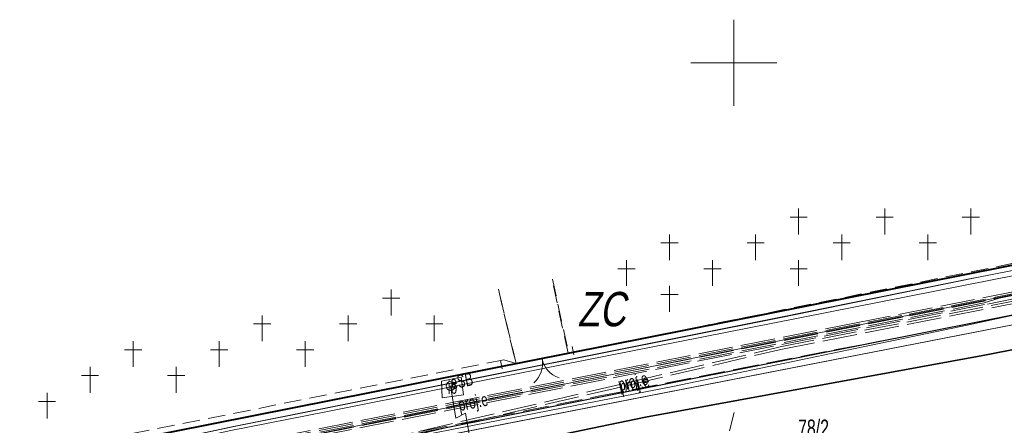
# Model space of a CAD drawing. Header units: metres. Extents: x 6567444 to 13135881, y 5574237 to 11149086.
# Tile 182 of 191: x 6567859 to 6567916, y 5574579 to 5574602. Entities that reach past the tile are written whole.
import ezdxf
from ezdxf.enums import TextEntityAlignment as Align

# ---------------------------------------------------------------- set-up
doc = ezdxf.new("R2010")
doc.units = ezdxf.units.M
for name, pattern in [('L_0_03', [1, 0.5, -0.5]), ('L_0_04', [1.5, 1, -0.5]), ('L_0_06', [2, 1.5, -0.5]), ('L_2_50', [2.5, 2, -0.5])]:
    doc.linetypes.add(name, pattern=pattern)
for name, color, linetype, lineweight in [('EGB_DzialkaEwidencyjna', 7, 'Continuous', 18), ('EGB_Klasouzytek', 92, 'Continuous', 18), ('EGB_KonturUzytkuGruntowego', 92, 'Continuous', 18), ('GES_InneUrzadzeniaTowarzyszace_P', 7, 'Continuous', 18), ('GES_PrzewodElektroenergetyczny', 1, 'Continuous', 18), ('GES_PrzewodElektroenergetyczny_Projektowany', 7, 'Continuous', 18), ('GES_PrzewodKanalizacyjny_Projektowany', 7, 'Continuous', 18), ('KR_ObiektKarto', 7, 'Continuous', 18), ('MP_LINIE_REGULAC', 135, 'Continuous', 40), ('OT_Budowle', 7, 'Continuous', 18), ('OT_Komunikacja', 7, 'Continuous', 18), ('OT_Ogrodzenia', 7, 'Continuous', 18), ('OT_ZagospodarowanieTerenu', 7, 'Continuous', 18), ('PARSI', 7, 'Continuous', 20)]:
    doc.layers.add(name, color=color, linetype=linetype, lineweight=lineweight)
doc.styles.get("Standard").update_dxf_attribs({"font": 'arial.ttf'})

# ---------------------------------------------------------------- blocks, each defined once
blk = doc.blocks.new('OTZC_S')
at = {"color": 0, "linetype": 'Continuous', "lineweight": 18, "flags": 128}
for points in [[(0, 3), (0, 0)], [(-1, 2), (1, 2)]]:
    blk.add_lwpolyline(points, dxfattribs=at)
blk = doc.blocks.new('L_0_29_1')
at = {"color": 0, "linetype": 'Continuous', "lineweight": 13, "flags": 128}
blk.add_lwpolyline([(0, -0.5), (0, 0.5)], dxfattribs=at)
blk = doc.blocks.new('L_0_29_2')
at = {"color": 0, "linetype": 'Continuous', "lineweight": 13, "flags": 128}
blk.add_lwpolyline([(0, 0.5), (0, -0.5)], dxfattribs=at)
blk = doc.blocks.new('L_2_20_3')
at = {"color": 0, "linetype": 'Continuous', "lineweight": 13}
for centre, start, end in [((-3, 0), 299.9816, 0), ((3, 0), 180, 240.0184)]:
    blk.add_arc(centre, 3, start, end, dxfattribs=at)
blk = doc.blocks.new('other_SUPY')
at = {"color": 0, "linetype": 'Continuous', "lineweight": 18, "flags": 128}
for points in [[(-1.2, 7), (-2.1, 6.4)], [(0, 0), (0, 3.8), (-1.2, 3.4), (-1.2, 7)], [(-1.2, 7), (-0.4, 6.4)]]:
    blk.add_lwpolyline(points, dxfattribs=at)
at = {"color": 0, "linetype": 'Continuous', "lineweight": 18}
blk.add_circle((0, 0), 0.51, dxfattribs=at)
blk = doc.blocks.new('mzsk')
at = {"layer": 'PARSI', "color": 0}
for p, q in [((0, -5), (0, 5)), ((5, 0), (-5, 0))]:
    blk.add_line(p, q, dxfattribs=at)
blk = doc.blocks.new('_MDCP')
at = {"layer": 'EGB_DzialkaEwidencyjna', "linetype": 'CONTINUOUS', "lineweight": 18}
for p, q in [((6567927.24, 5574590.43), (6567941.268, 5574593.214)), ((6567844.36, 5574573.98), (6567927.24, 5574590.43)), ((6567848.19, 5574557.83), (6567844.36, 5574573.98)), ((6567870.09, 5574563.29), (6567848.19, 5574557.83))]:
    blk.add_line(p, q, dxfattribs=at)
at = {"layer": 'EGB_Klasouzytek', "lineweight": 18}
for points in [[(6567848.19, 5574557.83), (6567844.36, 5574573.98), (6567927.24, 5574590.43), (6567941.268, 5574593.214)], [(6567927.24, 5574590.43), (6567844.36, 5574573.98), (6567843.24, 5574578.729)]]:
    blk.add_lwpolyline(points, dxfattribs=at)
at = {"layer": 'EGB_KonturUzytkuGruntowego', "linetype": 'L_0_03', "lineweight": 18}
for points in [[(6567801.199, 5574570.822), (6567802.86, 5574569.02), (6567804.83, 5574568.19), (6567806.57, 5574567.77), (6567808.43, 5574567.42), (6567810.41, 5574567.57), (6567821.43, 5574569.65), (6567844.36, 5574573.98), (6567927.24, 5574590.43), (6567941.268, 5574593.214)], [(6567941.268, 5574593.214), (6567927.24, 5574590.43), (6567844.36, 5574573.98), (6567843.24, 5574578.729)]]:
    blk.add_lwpolyline(points, dxfattribs=at)
at = {"layer": 'GES_PrzewodElektroenergetyczny', "color": 1, "linetype": 'Continuous', "lineweight": 18}
for points in [[(6567854.441, 5574575.414), (6567856.874, 5574575.978), (6567862.006, 5574576.919), (6567870.963, 5574578.849), (6567902.742, 5574585.189), (6567914.018, 5574587.483), (6567941.332, 5574592.856)], [(6567941.38, 5574592.595), (6567902.361, 5574584.882), (6567889.885, 5574582.404), (6567876.293, 5574579.69), (6567870.773, 5574578.604), (6567862.051, 5574576.703), (6567858.921, 5574575.516)], [(6567843.851, 5574572.022), (6567846.504, 5574572.507), (6567904.056, 5574584.117), (6567941.577, 5574591.503)], [(6567941.7, 5574590.826), (6567913.546, 5574584.736), (6567896.457, 5574581.162), (6567869.797, 5574575.977), (6567836.168, 5574569.49), (6567832.242, 5574569.66), (6567816.374, 5574566.316), (6567813.013, 5574566.911), (6567806.73, 5574571.862)], [(6567880.97, 5574577.88), (6567941.889, 5574589.782)], [(6567880.97, 5574577.88), (6567941.889, 5574589.782)], [(6567881.006, 5574577.874), (6567941.891, 5574589.768)]]:
    blk.add_lwpolyline(points, dxfattribs=at)
at = {"layer": 'GES_PrzewodElektroenergetyczny', "color": 1, "linetype": 'Continuous', "lineweight": 18, "flags": 128}
blk.add_lwpolyline([(6567854.412, 5574575.421), (6567856.845, 5574575.984), (6567861.976, 5574576.925), (6567870.933, 5574578.855), (6567902.711, 5574585.194), (6567913.987, 5574587.488)], dxfattribs=at)
at = {"layer": 'GES_PrzewodElektroenergetyczny_Projektowany', "color": 1, "linetype": 'L_2_50', "lineweight": 18}
for points in [[(6567835.82, 5574577.334), (6567836.49, 5574576.76), (6567840.91, 5574573.83), (6567846.45, 5574572.91), (6567907.11, 5574584.87), (6567938.68, 5574591.1), (6567941.548, 5574591.666)], [(6567941.601, 5574591.372), (6567938.76, 5574590.8), (6567914.57, 5574585.93), (6567846.504, 5574572.507), (6567844.52, 5574571.99), (6567821.82, 5574566.24), (6567812.21, 5574565.66), (6567801.39, 5574565.29), (6567790.924, 5574562.714)], [(6567835.57, 5574577.287), (6567836.36, 5574576.61), (6567840.84, 5574573.64), (6567846.51, 5574572.71), (6567910.21, 5574585.28), (6567938.72, 5574590.9), (6567941.584, 5574591.465)], [(6567835.687, 5574577.309), (6567836.42, 5574576.68), (6567840.87, 5574573.74), (6567846.47, 5574572.81), (6567910.19, 5574585.38), (6567938.7, 5574591), (6567941.566, 5574591.566)], [(6567836.71, 5574574.06), (6567839.44, 5574572.75), (6567846.51, 5574571.6), (6567864.66, 5574574.57), (6567902.69, 5574583.47), (6567941.64, 5574591.154)], [(6567836.75, 5574573.88), (6567839.39, 5574572.61), (6567846.51, 5574571.44), (6567864.69, 5574574.42), (6567902.72, 5574583.32), (6567941.668, 5574591.002)], [(6567835.437, 5574577.262), (6567836.29, 5574576.53), (6567840.8, 5574573.55), (6567846.51, 5574572.61), (6567914.55, 5574586.03), (6567915.66, 5574586.39)]]:
    blk.add_lwpolyline(points, dxfattribs=at)
at = {"layer": 'GES_PrzewodKanalizacyjny_Projektowany', "color": 36, "linetype": 'L_0_06', "lineweight": 18, "flags": 128}
blk.add_lwpolyline([(6567898.27, 5574572.78), (6567900.01, 5574579.66)], dxfattribs=at)
at = {"layer": 'MP_LINIE_REGULAC', "linetype": 'Continuous'}
blk.add_lwpolyline([(6567844.36, 5574573.98), (6567934.21, 5574591.81), (6567941.275, 5574593.175)], dxfattribs=at)
at = {"layer": 'OT_Budowle', "color": 7, "linetype": 'Continuous', "lineweight": 18, "flags": 128}
blk.add_lwpolyline([(6567884.15, 5574581.72), (6567884.3, 5574580.68), (6567883.06, 5574580.52), (6567883.01, 5574581.48)], close=True, dxfattribs=at)
at = {"layer": 'OT_Komunikacja', "color": 7, "linetype": 'L_0_06', "lineweight": 18}
blk.add_lwpolyline([(6567874.02, 5574577.02), (6567892.11, 5574580.6), (6567914.54, 5574585), (6567931.33, 5574588.39), (6567941.764, 5574590.47)], dxfattribs=at)
at = {"layer": 'OT_Komunikacja', "color": 7, "linetype": 'Continuous', "lineweight": 25}
blk.add_lwpolyline([(6567854.93, 5574573.143), (6567914.54, 5574585), (6567921.452, 5574586.376), (6567931.33, 5574588.39), (6567941.764, 5574590.47)], dxfattribs=at)
at = {"layer": 'OT_Komunikacja', "color": 7, "linetype": 'L_0_04', "lineweight": 18}
blk.add_lwpolyline([(6567889.458, 5574587.422), (6567890.398, 5574583.101), (6567887.344, 5574582.505), (6567886.321, 5574586.832)], dxfattribs=at)
at = {"layer": 'OT_Komunikacja', "color": 7, "linetype": 'Continuous', "lineweight": 35, "flags": 128}
blk.add_lwpolyline([(6567855.267, 5574571.468), (6567876.105, 5574575.485), (6567894.87, 5574579.39), (6567914.46, 5574582.98), (6567929.09, 5574585.82)], dxfattribs=at)
at = {"layer": 'OT_Ogrodzenia', "linetype": 'CONTINUOUS', "lineweight": 18}
blk.add_line((6567887.344, 5574582.505), (6567890.367, 5574583.106), dxfattribs=at)
at = {"layer": 'OT_ZagospodarowanieTerenu', "color": 7, "linetype": 'L_0_04', "lineweight": 18}
for points in [[(6567941.236, 5574593.386), (6567890.367, 5574583.106), (6567889.432, 5574587.417)], [(6567886.318, 5574586.832), (6567887.344, 5574582.505), (6567886.63, 5574582.72), (6567844.08, 5574574.29), (6567843.09, 5574578.701)]]:
    blk.add_lwpolyline(points, dxfattribs=at)
at = {"layer": 'GES_InneUrzadzeniaTowarzyszace_P', "linetype": 'Continuous', "xscale": 0.4999999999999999, "yscale": 0.4999999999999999, "zscale": 0.5, "rotation": 189.506367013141}
blk.add_blockref('other_SUPY', (6567883.543, 5574581.201), dxfattribs=at)
at = {"layer": 'KR_ObiektKarto', "linetype": 'Continuous', "xscale": 0.5, "yscale": 0.5, "zscale": 0.5}
for p in [(6567903.765, 5574590.019), (6567908.765, 5574590.019), (6567913.765, 5574590.019), (6567896.265, 5574588.519), (6567901.265, 5574588.519), (6567906.265, 5574588.519), (6567911.265, 5574588.519), (6567893.765, 5574587.019), (6567898.765, 5574587.019), (6567903.765, 5574587.019), (6567896.265, 5574585.519), (6567880.096, 5574585.309), (6567872.596, 5574583.809), (6567877.596, 5574583.809), (6567882.596, 5574583.809), (6567865.096, 5574582.309), (6567870.096, 5574582.309), (6567875.096, 5574582.309), (6567862.596, 5574580.809), (6567867.596, 5574580.809), (6567860.096, 5574579.309)]:
    blk.add_blockref('OTZC_S', p, dxfattribs=at)
at = {"layer": 'OT_Budowle', "color": 7, "linetype": 'Continuous', "xscale": 0.5, "yscale": 0.5, "zscale": 0.5}
for name, p, rotation in [('L_0_29_1', (6567890.66, 5574583.26), 11.3), ('L_0_29_2', (6567886.49, 5574582.44), 191.35)]:
    blk.add_blockref(name, p, dxfattribs=dict(at, rotation=rotation))
at = {"layer": 'OT_Ogrodzenia', "color": 7, "linetype": 'Continuous', "xscale": 0.5, "yscale": 0.5, "zscale": 0.5, "rotation": 11.24}
blk.add_blockref('L_2_20_3', (6567888.855, 5574582.805), dxfattribs=at)
at = {"layer": 'PARSI', "xscale": 0.5, "yscale": 0.5, "zscale": 0.5, "rotation": 1.16962990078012e-09}
blk.add_blockref('mzsk', (6567900, 5574600), dxfattribs=at)
at = {"layer": 'EGB_DzialkaEwidencyjna', "lineweight": 20, "width": 0.66}
blk.add_text('78/2', height=1, dxfattribs=at).set_placement((6567904.63, 5574578.75), align=Align.MIDDLE_CENTER)
at = {"layer": 'GES_PrzewodElektroenergetyczny', "color": 1, "lineweight": 15, "width": 0.66}
blk.add_text('eSB', height=0.75, rotation=-348.7, dxfattribs=at).set_placement((6567884.189, 5574581.499), align=Align.MIDDLE_CENTER)
at = {"layer": 'GES_PrzewodElektroenergetyczny_Projektowany', "color": 1, "lineweight": 15, "width": 0.66}
for rotation, p in [(-346.8, (6567894.138, 5574581.469)), (-346.8, (6567894.233, 5574581.334)), (-348.8, (6567884.846, 5574580.275))]:
    blk.add_text('proj.e', height=0.75, rotation=rotation, dxfattribs=at).set_placement(p, align=Align.MIDDLE_CENTER)
at = {"layer": 'MP_LINIE_REGULAC', "linetype": 'Continuous', "oblique": 10, "width": 0.75}
blk.add_text('ZC', height=2, dxfattribs=at).set_placement((6567890.921, 5574584.671))
at = {"layer": 'OT_Budowle', "color": 7, "lineweight": 15, "width": 0.66}
blk.add_text('ib', height=0.75, dxfattribs=at).set_placement((6567883.655, 5574581.12), align=Align.MIDDLE_CENTER)
blk = doc.blocks.new('GE.I.6640.1.468.2024_MDCP_dodatkowe pomiary_12.03.2026')
at = {"layer": 'EGB_DzialkaEwidencyjna', "linetype": 'CONTINUOUS', "lineweight": 18}
for p, q in [((6567927.24, 5574590.43), (6567941.268, 5574593.214)), ((6567844.36, 5574573.98), (6567927.24, 5574590.43)), ((6567848.19, 5574557.83), (6567844.36, 5574573.98)), ((6567870.09, 5574563.29), (6567848.19, 5574557.83))]:
    blk.add_line(p, q, dxfattribs=at)
at = {"layer": 'EGB_Klasouzytek', "lineweight": 18}
for points in [[(6567848.19, 5574557.83), (6567844.36, 5574573.98), (6567927.24, 5574590.43), (6567941.268, 5574593.214)], [(6567927.24, 5574590.43), (6567844.36, 5574573.98), (6567843.24, 5574578.729)]]:
    blk.add_lwpolyline(points, dxfattribs=at)
at = {"layer": 'EGB_KonturUzytkuGruntowego', "linetype": 'L_0_03', "lineweight": 18}
for points in [[(6567801.199, 5574570.822), (6567802.86, 5574569.02), (6567804.83, 5574568.19), (6567806.57, 5574567.77), (6567808.43, 5574567.42), (6567810.41, 5574567.57), (6567821.43, 5574569.65), (6567844.36, 5574573.98), (6567927.24, 5574590.43), (6567941.268, 5574593.214)], [(6567941.268, 5574593.214), (6567927.24, 5574590.43), (6567844.36, 5574573.98), (6567843.24, 5574578.729)]]:
    blk.add_lwpolyline(points, dxfattribs=at)
at = {"layer": 'GES_PrzewodElektroenergetyczny', "color": 1, "linetype": 'Continuous', "lineweight": 18}
for points in [[(6567854.441, 5574575.414), (6567856.874, 5574575.978), (6567862.006, 5574576.919), (6567870.963, 5574578.849), (6567902.742, 5574585.189), (6567914.018, 5574587.483), (6567941.332, 5574592.856)], [(6567941.38, 5574592.595), (6567902.361, 5574584.882), (6567889.885, 5574582.404), (6567876.293, 5574579.69), (6567870.773, 5574578.604), (6567862.051, 5574576.703), (6567858.921, 5574575.516)], [(6567843.851, 5574572.022), (6567846.504, 5574572.507), (6567904.056, 5574584.117), (6567941.577, 5574591.503)], [(6567941.7, 5574590.826), (6567913.546, 5574584.736), (6567896.457, 5574581.162), (6567869.797, 5574575.977), (6567836.168, 5574569.49), (6567832.242, 5574569.66), (6567816.374, 5574566.316), (6567813.013, 5574566.911), (6567806.73, 5574571.862)], [(6567880.97, 5574577.88), (6567941.889, 5574589.782)], [(6567880.97, 5574577.88), (6567941.889, 5574589.782)], [(6567881.006, 5574577.874), (6567941.891, 5574589.768)]]:
    blk.add_lwpolyline(points, dxfattribs=at)
at = {"layer": 'GES_PrzewodElektroenergetyczny', "color": 1, "linetype": 'Continuous', "lineweight": 18, "flags": 128}
blk.add_lwpolyline([(6567854.412, 5574575.421), (6567856.845, 5574575.984), (6567861.976, 5574576.925), (6567870.933, 5574578.855), (6567902.711, 5574585.194), (6567913.987, 5574587.488)], dxfattribs=at)
at = {"layer": 'GES_PrzewodElektroenergetyczny_Projektowany', "color": 1, "linetype": 'L_2_50', "lineweight": 18}
for points in [[(6567835.82, 5574577.334), (6567836.49, 5574576.76), (6567840.91, 5574573.83), (6567846.45, 5574572.91), (6567907.11, 5574584.87), (6567938.68, 5574591.1), (6567941.548, 5574591.666)], [(6567941.601, 5574591.372), (6567938.76, 5574590.8), (6567914.57, 5574585.93), (6567846.504, 5574572.507), (6567844.52, 5574571.99), (6567821.82, 5574566.24), (6567812.21, 5574565.66), (6567801.39, 5574565.29), (6567790.924, 5574562.714)], [(6567835.57, 5574577.287), (6567836.36, 5574576.61), (6567840.84, 5574573.64), (6567846.51, 5574572.71), (6567910.21, 5574585.28), (6567938.72, 5574590.9), (6567941.584, 5574591.465)], [(6567835.687, 5574577.309), (6567836.42, 5574576.68), (6567840.87, 5574573.74), (6567846.47, 5574572.81), (6567910.19, 5574585.38), (6567938.7, 5574591), (6567941.566, 5574591.566)], [(6567836.71, 5574574.06), (6567839.44, 5574572.75), (6567846.51, 5574571.6), (6567864.66, 5574574.57), (6567902.69, 5574583.47), (6567941.64, 5574591.154)], [(6567836.75, 5574573.88), (6567839.39, 5574572.61), (6567846.51, 5574571.44), (6567864.69, 5574574.42), (6567902.72, 5574583.32), (6567941.668, 5574591.002)], [(6567835.437, 5574577.262), (6567836.29, 5574576.53), (6567840.8, 5574573.55), (6567846.51, 5574572.61), (6567914.55, 5574586.03), (6567915.66, 5574586.39)]]:
    blk.add_lwpolyline(points, dxfattribs=at)
at = {"layer": 'GES_PrzewodKanalizacyjny_Projektowany', "color": 36, "linetype": 'L_0_06', "lineweight": 18, "flags": 128}
blk.add_lwpolyline([(6567898.27, 5574572.78), (6567900.01, 5574579.66)], dxfattribs=at)
at = {"layer": 'MP_LINIE_REGULAC', "linetype": 'Continuous'}
blk.add_lwpolyline([(6567844.36, 5574573.98), (6567934.21, 5574591.81), (6567941.275, 5574593.175)], dxfattribs=at)
at = {"layer": 'OT_Budowle', "color": 7, "linetype": 'Continuous', "lineweight": 18, "flags": 128}
blk.add_lwpolyline([(6567884.15, 5574581.72), (6567884.3, 5574580.68), (6567883.06, 5574580.52), (6567883.01, 5574581.48)], close=True, dxfattribs=at)
at = {"layer": 'OT_Komunikacja', "color": 7, "linetype": 'L_0_06', "lineweight": 18}
blk.add_lwpolyline([(6567874.02, 5574577.02), (6567892.11, 5574580.6), (6567914.54, 5574585), (6567931.33, 5574588.39), (6567941.764, 5574590.47)], dxfattribs=at)
at = {"layer": 'OT_Komunikacja', "color": 7, "linetype": 'Continuous', "lineweight": 25}
blk.add_lwpolyline([(6567854.93, 5574573.143), (6567914.54, 5574585), (6567921.452, 5574586.376), (6567931.33, 5574588.39), (6567941.764, 5574590.47)], dxfattribs=at)
at = {"layer": 'OT_Komunikacja', "color": 7, "linetype": 'L_0_04', "lineweight": 18}
blk.add_lwpolyline([(6567889.458, 5574587.422), (6567890.398, 5574583.101), (6567887.344, 5574582.505), (6567886.321, 5574586.832)], dxfattribs=at)
at = {"layer": 'OT_Komunikacja', "color": 7, "linetype": 'Continuous', "lineweight": 35, "flags": 128}
blk.add_lwpolyline([(6567855.267, 5574571.468), (6567876.105, 5574575.485), (6567894.87, 5574579.39), (6567914.46, 5574582.98), (6567929.09, 5574585.82)], dxfattribs=at)
at = {"layer": 'OT_Ogrodzenia', "linetype": 'CONTINUOUS', "lineweight": 18}
blk.add_line((6567887.344, 5574582.505), (6567890.367, 5574583.106), dxfattribs=at)
at = {"layer": 'OT_ZagospodarowanieTerenu', "color": 7, "linetype": 'L_0_04', "lineweight": 18}
for points in [[(6567941.236, 5574593.386), (6567890.367, 5574583.106), (6567889.432, 5574587.417)], [(6567886.318, 5574586.832), (6567887.344, 5574582.505), (6567886.63, 5574582.72), (6567844.08, 5574574.29), (6567843.09, 5574578.701)]]:
    blk.add_lwpolyline(points, dxfattribs=at)
at = {"layer": 'GES_InneUrzadzeniaTowarzyszace_P', "linetype": 'Continuous', "xscale": 0.4999999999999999, "yscale": 0.4999999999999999, "zscale": 0.5, "rotation": 189.506367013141}
blk.add_blockref('other_SUPY', (6567883.543, 5574581.201), dxfattribs=at)
at = {"layer": 'KR_ObiektKarto', "linetype": 'Continuous', "xscale": 0.5, "yscale": 0.5, "zscale": 0.5}
for p in [(6567903.765, 5574590.019), (6567908.765, 5574590.019), (6567913.765, 5574590.019), (6567896.265, 5574588.519), (6567901.265, 5574588.519), (6567906.265, 5574588.519), (6567911.265, 5574588.519), (6567893.765, 5574587.019), (6567898.765, 5574587.019), (6567903.765, 5574587.019), (6567896.265, 5574585.519), (6567880.096, 5574585.309), (6567872.596, 5574583.809), (6567877.596, 5574583.809), (6567882.596, 5574583.809), (6567865.096, 5574582.309), (6567870.096, 5574582.309), (6567875.096, 5574582.309), (6567862.596, 5574580.809), (6567867.596, 5574580.809), (6567860.096, 5574579.309)]:
    blk.add_blockref('OTZC_S', p, dxfattribs=at)
at = {"layer": 'OT_Budowle', "color": 7, "linetype": 'Continuous', "xscale": 0.5, "yscale": 0.5, "zscale": 0.5}
for name, p, rotation in [('L_0_29_1', (6567890.66, 5574583.26), 11.3), ('L_0_29_2', (6567886.49, 5574582.44), 191.35)]:
    blk.add_blockref(name, p, dxfattribs=dict(at, rotation=rotation))
at = {"layer": 'OT_Ogrodzenia', "color": 7, "linetype": 'Continuous', "xscale": 0.5, "yscale": 0.5, "zscale": 0.5, "rotation": 11.24}
blk.add_blockref('L_2_20_3', (6567888.855, 5574582.805), dxfattribs=at)
at = {"layer": 'PARSI', "xscale": 0.5, "yscale": 0.5, "zscale": 0.5, "rotation": 1.16962990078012e-09}
blk.add_blockref('mzsk', (6567900, 5574600), dxfattribs=at)
at = {"layer": 'EGB_DzialkaEwidencyjna', "lineweight": 20, "width": 0.66}
blk.add_text('78/2', height=1, dxfattribs=at).set_placement((6567904.63, 5574578.75), align=Align.MIDDLE_CENTER)
at = {"layer": 'GES_PrzewodElektroenergetyczny', "color": 1, "lineweight": 15, "width": 0.66}
blk.add_text('eSB', height=0.75, rotation=-348.7, dxfattribs=at).set_placement((6567884.189, 5574581.499), align=Align.MIDDLE_CENTER)
at = {"layer": 'GES_PrzewodElektroenergetyczny_Projektowany', "color": 1, "lineweight": 15, "width": 0.66}
for rotation, p in [(-346.8, (6567894.138, 5574581.469)), (-346.8, (6567894.233, 5574581.334)), (-348.8, (6567884.846, 5574580.275))]:
    blk.add_text('proj.e', height=0.75, rotation=rotation, dxfattribs=at).set_placement(p, align=Align.MIDDLE_CENTER)
at = {"layer": 'MP_LINIE_REGULAC', "linetype": 'Continuous', "oblique": 10, "width": 0.75}
blk.add_text('ZC', height=2, dxfattribs=at).set_placement((6567890.921, 5574584.671))
at = {"layer": 'OT_Budowle', "color": 7, "lineweight": 15, "width": 0.66}
blk.add_text('ib', height=0.75, dxfattribs=at).set_placement((6567883.655, 5574581.12), align=Align.MIDDLE_CENTER)

msp = doc.modelspace()

# ---------------------------------------------------------------- block references
at = {"layer": 'Defpoints'}
msp.add_blockref('GE.I.6640.1.468.2024_MDCP_dodatkowe pomiary_12.03.2026', (0, 0), dxfattribs=at)

# ---------------------------------------------------------------- next in the draw order: block references
msp.add_blockref('_MDCP', (0, 0))

doc.saveas('drawing.dxf')
